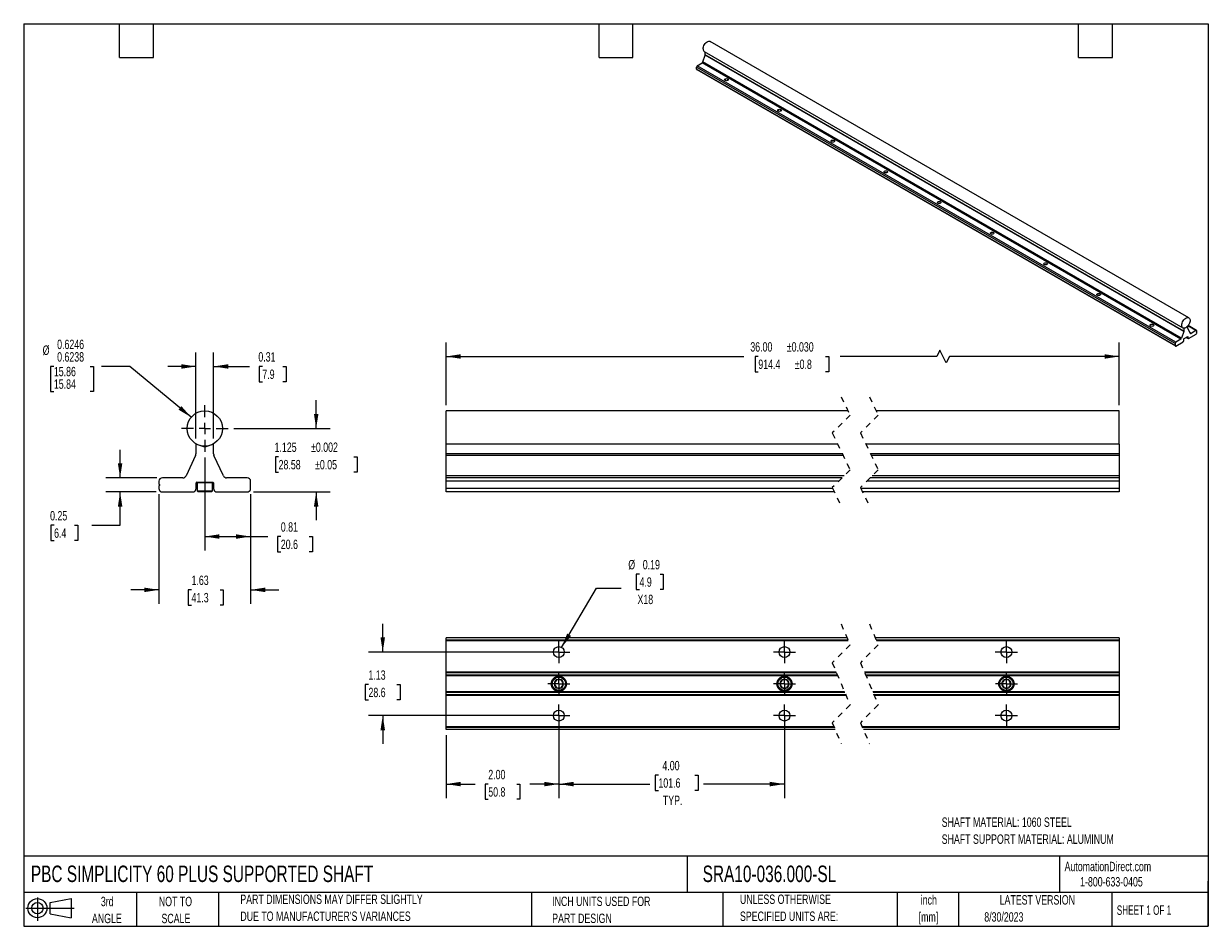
# Model space of a CAD drawing. Header units: inches. Extents: x 0.5 to 21.5, y 0.5 to 16.5.
import ezdxf

# ---------------------------------------------------------------- set-up
doc = ezdxf.new("R2010")
doc.units = ezdxf.units.IN
doc.header["$LTSCALE"] = 2
doc.header["$MEASUREMENT"] = 0
doc.linetypes.add('CENTERX2', pattern=[0.8, 0.5, -0.1, 0.1, -0.1])
doc.linetypes.add('HIDDEN', pattern=[0.075, 0.05, -0.025])
doc.layers.add('CENTER', color=40, linetype='CENTERX2')
doc.layers.add('SLD-DEFPOINTS', color=7, linetype='Continuous')
doc.layers.add('DIMENSIONS', color=140, linetype='Continuous', lineweight=25)
doc.layers.add('TEXT', color=140, linetype='Continuous', lineweight=25)
doc.styles.add('SLDTEXTSTYLE0', font='TXT', dxfattribs={"width": 0.7})
doc.styles.add('SLDTEXTSTYLE1', font='TXT', dxfattribs={"width": 0.65})
doc.dimstyles.new('SLDDIMSTYLE0', dxfattribs={"dimtxt": 0.169922, "dimasz": 0.26, "dimexe": 0, "dimexo": 0.0625, "dimgap": 0.04248, "dimtad": 0, "dimtih": 1, "dimtoh": 1, "dimrnd": 1e-09, "dimdsep": 46, "dimtxsty": 'SLDTEXTSTYLE0', "dimsah": 1, "dimcen": 0.09, "dimadec": 0, "dimazin": 2, "dimtfac": 1, "dimtofl": 0, "dimtmove": 0, "dimatfit": 3, "dimfxl": 0, "dimfrac": 2, "dimtolj": 1, "dimtzin": 12, "dimarcsym": 0})
doc.dimstyles.new('SLDDIMSTYLE1', dxfattribs={"dimtxt": 0.169922, "dimasz": 0.26, "dimexe": 0, "dimexo": 0.0625, "dimgap": 0.04248, "dimtad": 0, "dimtih": 1, "dimtoh": 1, "dimrnd": 1e-09, "dimzin": 12, "dimdsep": 46, "dimtxsty": 'SLDTEXTSTYLE0', "dimsah": 1, "dimcen": 0.09, "dimadec": 0, "dimazin": 3, "dimtfac": 1, "dimtmove": 0, "dimatfit": 0, "dimfxl": 0, "dimfrac": 2, "dimtolj": 1, "dimtzin": 12, "dimarcsym": 0})
doc.dimstyles.new('SLDDIMSTYLE2', dxfattribs={"dimtxt": 0.169922, "dimasz": 0.26, "dimexe": 0, "dimexo": 0.0625, "dimgap": 0.04248, "dimtad": 0, "dimtih": 1, "dimtoh": 1, "dimrnd": 1e-09, "dimdsep": 46, "dimtxsty": 'SLDTEXTSTYLE0', "dimsah": 1, "dimcen": 0.09, "dimadec": 0, "dimazin": 2, "dimtfac": 1, "dimtmove": 0, "dimatfit": 0, "dimfxl": 0, "dimfrac": 2, "dimtolj": 1, "dimtzin": 12, "dimarcsym": 0})
doc.dimstyles.new('SLDDIMSTYLE3', dxfattribs={"dimtxt": 0.169922, "dimasz": 0.26, "dimexe": 0, "dimexo": 0.0625, "dimgap": 0.04248, "dimtad": 0, "dimtih": 1, "dimtoh": 1, "dimdec": 3, "dimrnd": 1e-09, "dimzin": 12, "dimdsep": 46, "dimtxsty": 'SLDTEXTSTYLE0', "dimsah": 1, "dimcen": 0.09, "dimadec": 0, "dimazin": 3, "dimtol": 1, "dimtp": 0.002, "dimtm": 0.002, "dimtfac": 1, "dimtdec": 3, "dimtmove": 0, "dimatfit": 0, "dimfxl": 0, "dimfrac": 2, "dimtolj": 1, "dimarcsym": 0})
doc.dimstyles.new('SLDDIMSTYLE4', dxfattribs={"dimtxt": 0.169922, "dimasz": 0.26, "dimexe": 0, "dimexo": 0.0625, "dimgap": 0.04248, "dimtad": 0, "dimtih": 1, "dimtoh": 1, "dimdec": 4, "dimrnd": 1e-09, "dimzin": 0, "dimdsep": 46, "dimtxsty": 'SLDTEXTSTYLE0', "dimsah": 1, "dimcen": 0, "dimadec": 0, "dimazin": 0, "dimlim": 1, "dimtp": -0.0004, "dimtm": 0.0012, "dimtfac": 1, "dimtdec": 4, "dimtofl": 0, "dimtmove": 0, "dimatfit": 3, "dimfxl": 0, "dimfrac": 2, "dimtolj": 1, "dimtzin": 12, "dimarcsym": 0})
doc.dimstyles.new('SLDDIMSTYLE5', dxfattribs={"dimtxt": 0.169922, "dimasz": 0.26, "dimexe": 0, "dimexo": 0.0625, "dimgap": 0.04248, "dimtad": 0, "dimtih": 1, "dimtoh": 1, "dimrnd": 1e-09, "dimzin": 4, "dimdsep": 46, "dimtxsty": 'SLDTEXTSTYLE0', "dimsah": 1, "dimcen": 0.09, "dimadec": 0, "dimazin": 1, "dimtol": 1, "dimtp": 0.03, "dimtm": 0.03, "dimtfac": 1, "dimtdec": 3, "dimtofl": 0, "dimtmove": 0, "dimatfit": 3, "dimfxl": 0, "dimfrac": 2, "dimtolj": 1, "dimarcsym": 0})
doc.dimstyles.new('SLDDIMSTYLE6', dxfattribs={"dimtxt": 0.169922, "dimasz": 0.26, "dimexe": 0, "dimexo": 0.0625, "dimgap": 0.04248, "dimtad": 0, "dimtih": 1, "dimtoh": 1, "dimrnd": 1e-09, "dimzin": 4, "dimdsep": 46, "dimtxsty": 'SLDTEXTSTYLE0', "dimsah": 1, "dimcen": 0.09, "dimadec": 0, "dimazin": 1, "dimtfac": 1, "dimtofl": 0, "dimtmove": 0, "dimatfit": 3, "dimfxl": 0, "dimfrac": 2, "dimtolj": 1, "dimtzin": 12, "dimarcsym": 0})
doc.dimstyles.new('SLDDIMSTYLE7', dxfattribs={"dimtxt": 0.169922, "dimasz": 0.26, "dimexe": 0, "dimexo": 0.0625, "dimgap": 0.04248, "dimtad": 0, "dimtih": 1, "dimtoh": 1, "dimrnd": 1e-09, "dimdsep": 46, "dimtxsty": 'SLDTEXTSTYLE0', "dimsah": 1, "dimcen": 0, "dimadec": 0, "dimazin": 2, "dimtfac": 1, "dimtofl": 0, "dimtmove": 0, "dimatfit": 3, "dimfxl": 0, "dimfrac": 2, "dimtolj": 1, "dimtzin": 12, "dimarcsym": 0})

# ---------------------------------------------------------------- blocks, each defined once
blk = doc.blocks.new('Block11')
at = {"color": 7, "linetype": 'Continuous', "lineweight": 18}
for p, q in [((0, 0.227), (0.856, 0.227)), ((0.204, 0.418), (0.204, 0)), ((0.431, 0.328), (0.801, 0.396)), ((0.431, 0.126), (0.431, 0.328)), ((0.801, 0.396), (0.801, 0.058)), ((0.431, 0.126), (0.801, 0.058))]:
    blk.add_line(p, q, dxfattribs=at)
for radius in [0.169, 0.101]:
    blk.add_circle((0.204, 0.227), radius, dxfattribs=at)
blk = doc.blocks.new('Block12')
at = {"layer": 'SLD-DEFPOINTS'}
blk.add_blockref('Block11', (0, 0), dxfattribs=at)
blk = doc.blocks.new('SW_NOTE_0')
at = {"layer": 'TEXT', "color": 0, "char_height": 0.16667, "attachment_point": 1, "style": 'SLDTEXTSTYLE0'}
for s, insert in [('SHAFT MATERIAL: 1060 STEEL', (0, 0.215)), ('SHAFT SUPPORT MATERIAL: ALUMINUM', (0, -0.086))]:
    blk.add_mtext(s, dxfattribs=dict(at, insert=insert))
blk = doc.blocks.new('SW_NOTE_0_1')
at = {"layer": 'TEXT', "color": 0, "char_height": 0.1667, "attachment_point": 2, "style": 'SLDTEXTSTYLE0'}
for s, insert in [('inch', (0.25, 0.215)), ('[mm]', (0.244, -0.086))]:
    blk.add_mtext(s, dxfattribs=dict(at, insert=insert))
blk = doc.blocks.new('SW_NOTE_0_2')
at = {"layer": 'TEXT', "color": 0, "char_height": 0.16667, "attachment_point": 1, "style": 'SLDTEXTSTYLE0'}
for s, insert in [('UNLESS OTHERWISE', (0, 0.215)), ('SPECIFIED UNITS ARE:', (0, -0.086))]:
    blk.add_mtext(s, dxfattribs=dict(at, insert=insert))
blk = doc.blocks.new('SW_NOTE_0_3')
at = {"layer": 'TEXT', "color": 0, "char_height": 0.16667, "attachment_point": 1, "style": 'SLDTEXTSTYLE0'}
for s, insert in [('PART DIMENSIONS MAY DIFFER SLIGHTLY', (0, 0.215)), ("DUE TO MANUFACTURER'S VARIANCES", (0, -0.086))]:
    blk.add_mtext(s, dxfattribs=dict(at, insert=insert))
blk = doc.blocks.new('SW_NOTE_0_4')
at = {"layer": 'TEXT', "color": 0, "char_height": 0.1667, "attachment_point": 2, "style": 'SLDTEXTSTYLE0'}
for s, insert in [('NOT TO', (0.414, 0.215)), ('SCALE', (0.422, -0.086))]:
    blk.add_mtext(s, dxfattribs=dict(at, insert=insert))
blk = doc.blocks.new('SW_NOTE_0_5')
at = {"layer": 'TEXT', "color": 0, "char_height": 0.1667, "attachment_point": 2, "style": 'SLDTEXTSTYLE0'}
for s, insert in [('3rd', (0.182, 0.215)), ('ANGLE', (0.175, -0.086))]:
    blk.add_mtext(s, dxfattribs=dict(at, insert=insert))
blk = doc.blocks.new('SW_NOTE_0_6')
at = {"layer": 'TEXT', "color": 0, "char_height": 0.16667, "attachment_point": 1, "style": 'SLDTEXTSTYLE0'}
for s, insert in [('INCH UNITS USED FOR', (0, 0.215)), ('PART DESIGN', (0, -0.086))]:
    blk.add_mtext(s, dxfattribs=dict(at, insert=insert))
blk = doc.blocks.new('_D')
at = {"layer": 'DIMENSIONS'}
for p, q in [((3.711, 8.812), (3.711, 7.159)), ((4.523, 8.159), (4.523, 7.159)), ((3.711, 7.409), (4.523, 7.409)), ((4.523, 7.409), (4.828, 7.409)), ((5.058, 7.409), (5.001, 7.409)), ((5.001, 7.409), (5.001, 7.139)), ((5.563, 7.409), (5.62, 7.409)), ((5.62, 7.409), (5.62, 7.139)), ((5.001, 7.139), (5.058, 7.139)), ((5.62, 7.139), (5.563, 7.139))]:
    blk.add_line(p, q, dxfattribs=at)
for points in [[(3.711, 7.409), (3.971, 7.369), (3.971, 7.449)], [(4.523, 7.409), (4.263, 7.449), (4.263, 7.369)]]:
    blk.add_solid(points, dxfattribs=at)
at = {"layer": 'DIMENSIONS', "char_height": 0.1667, "attachment_point": 1, "style": 'SLDTEXTSTYLE0'}
for s, insert in [('0.81', (5.058, 7.662)), ('20.6', (5.058, 7.354))]:
    blk.add_mtext(s, dxfattribs=dict(at, insert=insert))
blk = doc.blocks.new('_D_1')
at = {"layer": 'DIMENSIONS'}
for p, q in [((2.898, 8.159), (2.898, 6.214)), ((4.523, 8.159), (4.523, 6.214)), ((2.898, 6.464), (2.398, 6.464)), ((3.475, 6.464), (3.418, 6.464)), ((3.418, 6.464), (3.418, 6.194)), ((3.98, 6.464), (4.037, 6.464)), ((4.037, 6.464), (4.037, 6.194)), ((4.523, 6.464), (5.023, 6.464)), ((3.418, 6.194), (3.475, 6.194)), ((4.037, 6.194), (3.98, 6.194))]:
    blk.add_line(p, q, dxfattribs=at)
for points in [[(2.898, 6.464), (2.638, 6.504), (2.638, 6.424)], [(4.523, 6.464), (4.783, 6.424), (4.783, 6.504)]]:
    blk.add_solid(points, dxfattribs=at)
at = {"layer": 'DIMENSIONS', "char_height": 0.1667, "attachment_point": 1, "style": 'SLDTEXTSTYLE0'}
for s, insert in [('1.63', (3.475, 6.717)), ('41.3', (3.475, 6.409))]:
    blk.add_mtext(s, dxfattribs=dict(at, insert=insert))
blk = doc.blocks.new('_D_2')
at = {"layer": 'DIMENSIONS'}
for p, q in [((2.209, 8.449), (2.209, 8.949)), ((2.858, 8.449), (1.959, 8.449)), ((2.848, 8.199), (1.959, 8.199)), ((2.209, 7.608), (2.209, 8.199)), ((1.039, 7.608), (0.982, 7.608)), ((0.982, 7.608), (0.982, 7.338)), ((1.403, 7.608), (1.46, 7.608)), ((1.46, 7.608), (1.46, 7.338)), ((1.709, 7.608), (2.209, 7.608)), ((0.982, 7.338), (1.039, 7.338)), ((1.46, 7.338), (1.403, 7.338))]:
    blk.add_line(p, q, dxfattribs=at)
for points in [[(2.209, 8.449), (2.249, 8.709), (2.169, 8.709)], [(2.209, 8.199), (2.169, 7.939), (2.249, 7.939)]]:
    blk.add_solid(points, dxfattribs=at)
at = {"layer": 'DIMENSIONS', "char_height": 0.1667, "attachment_point": 1, "style": 'SLDTEXTSTYLE0'}
for s, insert in [('0.25', (0.968, 7.861)), ('6.4', (1.039, 7.553))]:
    blk.add_mtext(s, dxfattribs=dict(at, insert=insert))
blk = doc.blocks.new('_D_3')
at = {"layer": 'DIMENSIONS'}
for p, q in [((5.685, 9.324), (5.685, 9.824)), ((4.223, 9.324), (5.935, 9.324)), ((5.019, 8.823), (4.961, 8.823)), ((4.961, 8.823), (4.961, 8.553)), ((6.352, 8.823), (6.409, 8.823)), ((6.409, 8.823), (6.409, 8.553)), ((4.961, 8.553), (5.019, 8.553)), ((6.409, 8.553), (6.352, 8.553)), ((4.574, 8.199), (5.935, 8.199)), ((5.685, 8.199), (5.685, 7.699))]:
    blk.add_line(p, q, dxfattribs=at)
for points in [[(5.685, 9.324), (5.725, 9.584), (5.645, 9.584)], [(5.685, 8.199), (5.645, 7.939), (5.725, 7.939)]]:
    blk.add_solid(points, dxfattribs=at)
at = {"layer": 'DIMENSIONS', "char_height": 0.1667, "attachment_point": 1, "style": 'SLDTEXTSTYLE0'}
for s, insert in [('1.125', (4.948, 9.076)), ('±0.002', (5.594, 9.076)), ('28.58', (5.019, 8.767)), ('±0.05', (5.665, 8.767))]:
    blk.add_mtext(s, dxfattribs=dict(at, insert=insert))
blk = doc.blocks.new('_D_4')
at = {"layer": 'DIMENSIONS'}
for p, q in [((3.554, 9.149), (3.554, 10.674)), ((3.867, 9.149), (3.867, 10.674)), ((3.554, 10.424), (3.054, 10.424)), ((3.867, 10.424), (4.501, 10.424)), ((4.731, 10.424), (4.674, 10.424)), ((4.674, 10.424), (4.674, 10.154)), ((5.094, 10.424), (5.152, 10.424)), ((5.152, 10.424), (5.152, 10.154)), ((4.674, 10.154), (4.731, 10.154)), ((5.152, 10.154), (5.094, 10.154))]:
    blk.add_line(p, q, dxfattribs=at)
for points in [[(3.554, 10.424), (3.294, 10.464), (3.294, 10.384)], [(3.867, 10.424), (4.127, 10.384), (4.127, 10.464)]]:
    blk.add_solid(points, dxfattribs=at)
at = {"layer": 'DIMENSIONS', "char_height": 0.1667, "attachment_point": 1, "style": 'SLDTEXTSTYLE0'}
for s, insert in [('0.31', (4.66, 10.677)), ('7.9', (4.731, 10.369))]:
    blk.add_mtext(s, dxfattribs=dict(at, insert=insert))
blk = doc.blocks.new('_D_5')
at = {"layer": 'DIMENSIONS'}
for p, q in [((1.035, 10.424), (0.978, 10.424)), ((0.978, 10.424), (0.978, 9.98)), ((1.681, 10.424), (1.738, 10.424)), ((1.738, 10.424), (1.738, 9.98)), ((2.38, 10.424), (1.88, 10.424)), ((3.47, 9.524), (2.38, 10.424)), ((0.978, 9.98), (1.035, 9.98)), ((1.738, 9.98), (1.681, 9.98))]:
    blk.add_line(p, q, dxfattribs=at)
blk.add_solid([(3.47, 9.524), (3.295, 9.72), (3.244, 9.658)], dxfattribs=at)
at = {"layer": 'DIMENSIONS', "char_height": 0.1667, "attachment_point": 1, "style": 'SLDTEXTSTYLE0'}
for s, insert in [('%%c', (0.836, 10.796)), ('0.6246', (1.093, 10.899)), ('0.6238', (1.093, 10.677)), ('15.86', (1.035, 10.417)), ('15.84', (1.035, 10.195))]:
    blk.add_mtext(s, dxfattribs=dict(at, insert=insert))
blk = doc.blocks.new('SW_CENTERMARKSYMBOL_0')
at = {"layer": 'CENTER', "color": 0}
for p, q in [((0, 0.2), (0, 0.4125)), ((-0.2, 0), (-0.4125, 0)), ((0, 0), (-0.1, 0)), ((0, 0), (0, 0.1)), ((0, 0), (0, -0.1)), ((0, 0), (0.1, 0)), ((0.2, 0), (0.4125, 0)), ((0, -0.2), (0, -0.4125))]:
    blk.add_line(p, q, dxfattribs=at)
blk = doc.blocks.new('_D_6')
at = {"layer": 'DIMENSIONS'}
for p, q in [((7.987, 9.737), (7.987, 10.851)), ((16.743, 10.712), (16.688, 10.601)), ((16.855, 10.49), (16.743, 10.712)), ((19.921, 9.737), (19.921, 10.851)), ((7.987, 10.601), (13.265, 10.601)), ((13.523, 10.601), (13.466, 10.601)), ((13.466, 10.601), (13.466, 10.331)), ((14.714, 10.601), (14.771, 10.601)), ((14.771, 10.601), (14.771, 10.331)), ((16.688, 10.601), (14.972, 10.601)), ((16.91, 10.601), (16.855, 10.49)), ((19.921, 10.601), (16.91, 10.601)), ((13.466, 10.331), (13.523, 10.331)), ((14.771, 10.331), (14.714, 10.331))]:
    blk.add_line(p, q, dxfattribs=at)
for points in [[(7.987, 10.601), (8.247, 10.561), (8.247, 10.641)], [(19.921, 10.601), (19.661, 10.641), (19.661, 10.561)]]:
    blk.add_solid(points, dxfattribs=at)
at = {"layer": 'DIMENSIONS', "char_height": 0.1667, "attachment_point": 1, "style": 'SLDTEXTSTYLE0'}
for s, insert in [('36.00', (13.381, 10.854)), ('±0.030', (14.028, 10.854)), ('914.4', (13.523, 10.546)), ('±0.8', (14.169, 10.546))]:
    blk.add_mtext(s, dxfattribs=dict(at, insert=insert))
blk = doc.blocks.new('_D_7')
at = {"layer": 'DIMENSIONS'}
for p, q in [((6.865, 5.361), (6.865, 5.861)), ((9.887, 5.361), (6.615, 5.361)), ((6.612, 4.784), (6.555, 4.784)), ((6.555, 4.784), (6.555, 4.514)), ((7.117, 4.784), (7.174, 4.784)), ((7.174, 4.784), (7.174, 4.514)), ((6.555, 4.514), (6.612, 4.514)), ((7.174, 4.514), (7.117, 4.514)), ((9.887, 4.236), (6.615, 4.236)), ((6.865, 4.236), (6.865, 3.736))]:
    blk.add_line(p, q, dxfattribs=at)
for points in [[(6.865, 5.361), (6.905, 5.621), (6.825, 5.621)], [(6.865, 4.236), (6.825, 3.976), (6.905, 3.976)]]:
    blk.add_solid(points, dxfattribs=at)
at = {"layer": 'DIMENSIONS', "char_height": 0.1667, "attachment_point": 1, "style": 'SLDTEXTSTYLE0'}
for s, insert in [('1.13', (6.612, 5.037)), ('28.6', (6.612, 4.729))]:
    blk.add_mtext(s, dxfattribs=dict(at, insert=insert))
blk = doc.blocks.new('_D_8')
at = {"layer": 'DIMENSIONS'}
for p, q in [((7.987, 3.886), (7.987, 2.771)), ((9.987, 3.939), (9.987, 2.771)), ((7.987, 3.021), (8.505, 3.021)), ((8.736, 3.021), (8.679, 3.021)), ((8.679, 3.021), (8.679, 2.751)), ((9.241, 3.021), (9.298, 3.021)), ((9.298, 3.021), (9.298, 2.751)), ((9.987, 3.021), (9.471, 3.021)), ((8.679, 2.751), (8.736, 2.751)), ((9.298, 2.751), (9.241, 2.751))]:
    blk.add_line(p, q, dxfattribs=at)
for points in [[(7.987, 3.021), (8.247, 2.981), (8.247, 3.061)], [(9.987, 3.021), (9.727, 3.061), (9.727, 2.981)]]:
    blk.add_solid(points, dxfattribs=at)
at = {"layer": 'DIMENSIONS', "char_height": 0.1667, "attachment_point": 1, "style": 'SLDTEXTSTYLE0'}
for s, insert in [('2.00', (8.736, 3.273)), ('50.8', (8.736, 2.965))]:
    blk.add_mtext(s, dxfattribs=dict(at, insert=insert))
blk = doc.blocks.new('_D_9')
at = {"layer": 'DIMENSIONS'}
for p, q in [((9.987, 4.136), (9.987, 2.771)), ((13.987, 4.136), (13.987, 2.771)), ((11.752, 3.18), (11.695, 3.18)), ((11.695, 3.18), (11.695, 2.909)), ((12.398, 3.18), (12.456, 3.18)), ((12.456, 3.18), (12.456, 2.909)), ((9.987, 3.021), (11.6, 3.021)), ((13.987, 3.021), (12.551, 3.021)), ((11.695, 2.909), (11.752, 2.909)), ((12.456, 2.909), (12.398, 2.909))]:
    blk.add_line(p, q, dxfattribs=at)
for points in [[(9.987, 3.021), (10.247, 2.981), (10.247, 3.061)], [(13.987, 3.021), (13.727, 3.061), (13.727, 2.981)]]:
    blk.add_solid(points, dxfattribs=at)
at = {"layer": 'DIMENSIONS', "char_height": 0.1667, "attachment_point": 1, "style": 'SLDTEXTSTYLE0'}
for s, insert in [('4.00', (11.823, 3.432)), ('101.6', (11.752, 3.124)), ('TYP.', (11.831, 2.816))]:
    blk.add_mtext(s, dxfattribs=dict(at, insert=insert))
blk = doc.blocks.new('_D_10')
at = {"layer": 'DIMENSIONS'}
for p, q in [((11.417, 6.741), (11.36, 6.741)), ((11.36, 6.741), (11.36, 6.471)), ((11.781, 6.741), (11.838, 6.741)), ((11.838, 6.741), (11.838, 6.471)), ((10.036, 5.444), (10.655, 6.495)), ((10.655, 6.495), (11.093, 6.495)), ((11.36, 6.471), (11.417, 6.471)), ((11.838, 6.471), (11.781, 6.471))]:
    blk.add_line(p, q, dxfattribs=at)
blk.add_solid([(10.036, 5.444), (10.203, 5.648), (10.134, 5.689)], dxfattribs=at)
at = {"layer": 'DIMENSIONS', "char_height": 0.1667, "attachment_point": 1, "style": 'SLDTEXTSTYLE0'}
for s, insert in [('%%c', (11.218, 6.994)), ('0.19', (11.475, 6.994)), ('4.9', (11.417, 6.686)), ('X18', (11.381, 6.378))]:
    blk.add_mtext(s, dxfattribs=dict(at, insert=insert))
blk = doc.blocks.new('SW_CENTERMARKSYMBOL_1')
at = {"layer": 'CENTER', "color": 0}
for p, q in [((-0.1, 0), (-0.194, 0)), ((0, 0), (-0.1, 0)), ((0, 0.1), (0, 0.194)), ((0, 0), (0, 0.1)), ((0, 0), (0, -0.1)), ((0, 0), (0.1, 0)), ((0.1, 0), (0.194, 0)), ((0, -0.1), (0, -0.194))]:
    blk.add_line(p, q, dxfattribs=at)
blk = doc.blocks.new('SW_CENTERMARKSYMBOL_2')
at = {"layer": 'CENTER', "color": 0}
for p, q in [((-0.1, 0), (-0.194, 0)), ((0, 0), (-0.1, 0)), ((0, 0.1), (0, 0.194)), ((0, 0), (0, 0.1)), ((0, 0), (0, -0.1)), ((0, 0), (0.1, 0)), ((0.1, 0), (0.194, 0)), ((0, -0.1), (0, -0.194))]:
    blk.add_line(p, q, dxfattribs=at)
blk = doc.blocks.new('SW_CENTERMARKSYMBOL_3')
at = {"layer": 'CENTER', "color": 0}
for p, q in [((-0.1, 0), (-0.194, 0)), ((0, 0), (-0.1, 0)), ((0, 0.1), (0, 0.194)), ((0, 0), (0, 0.1)), ((0, 0), (0, -0.1)), ((0, 0), (0.1, 0)), ((0.1, 0), (0.194, 0)), ((0, -0.1), (0, -0.194))]:
    blk.add_line(p, q, dxfattribs=at)
blk = doc.blocks.new('SW_CENTERMARKSYMBOL_4')
at = {"layer": 'CENTER', "color": 0}
for p, q in [((-0.1, 0), (-0.197, 0)), ((0, 0), (-0.1, 0)), ((0, 0.1), (0, 0.197)), ((0, 0), (0, 0.1)), ((0, 0), (0, -0.1)), ((0, 0), (0.1, 0)), ((0.1, 0), (0.197, 0)), ((0, -0.1), (0, -0.197))]:
    blk.add_line(p, q, dxfattribs=at)
blk = doc.blocks.new('SW_CENTERMARKSYMBOL_5')
at = {"layer": 'CENTER', "color": 0}
for p, q in [((-0.1, 0), (-0.197, 0)), ((0, 0), (-0.1, 0)), ((0, 0.1), (0, 0.197)), ((0, 0), (0, 0.1)), ((0, 0), (0, -0.1)), ((0, 0), (0.1, 0)), ((0.1, 0), (0.197, 0)), ((0, -0.1), (0, -0.197))]:
    blk.add_line(p, q, dxfattribs=at)
blk = doc.blocks.new('SW_CENTERMARKSYMBOL_6')
at = {"layer": 'CENTER', "color": 0}
for p, q in [((-0.1, 0), (-0.197, 0)), ((0, 0), (-0.1, 0)), ((0, 0.1), (0, 0.197)), ((0, 0), (0, 0.1)), ((0, 0), (0, -0.1)), ((0, 0), (0.1, 0)), ((0.1, 0), (0.197, 0)), ((0, -0.1), (0, -0.197))]:
    blk.add_line(p, q, dxfattribs=at)
blk = doc.blocks.new('SW_CENTERMARKSYMBOL_7')
at = {"layer": 'CENTER', "color": 0}
for p, q in [((-0.1, 0), (-0.197, 0)), ((0, 0), (-0.1, 0)), ((0, 0.1), (0, 0.197)), ((0, 0), (0, 0.1)), ((0, 0), (0, -0.1)), ((0, 0), (0.1, 0)), ((0.1, 0), (0.197, 0)), ((0, -0.1), (0, -0.197))]:
    blk.add_line(p, q, dxfattribs=at)
blk = doc.blocks.new('SW_CENTERMARKSYMBOL_8')
at = {"layer": 'CENTER', "color": 0}
for p, q in [((-0.1, 0), (-0.197, 0)), ((0, 0), (-0.1, 0)), ((0, 0.1), (0, 0.197)), ((0, 0), (0, 0.1)), ((0, 0), (0, -0.1)), ((0, 0), (0.1, 0)), ((0.1, 0), (0.197, 0)), ((0, -0.1), (0, -0.197))]:
    blk.add_line(p, q, dxfattribs=at)
blk = doc.blocks.new('SW_CENTERMARKSYMBOL_9')
at = {"layer": 'CENTER', "color": 0}
for p, q in [((-0.1, 0), (-0.197, 0)), ((0, 0), (-0.1, 0)), ((0, 0.1), (0, 0.197)), ((0, 0), (0, 0.1)), ((0, 0), (0, -0.1)), ((0, 0), (0.1, 0)), ((0.1, 0), (0.197, 0)), ((0, -0.1), (0, -0.197))]:
    blk.add_line(p, q, dxfattribs=at)

msp = doc.modelspace()

# ---------------------------------------------------------------- linework, layer by layer
for p, q in [((21.1551, 11.28665), (12.66982, 16.1851)), ((12.56566, 16.00467), (21.05094, 11.10622)), ((12.58091, 15.95065), (12.58091, 15.99587)), ((12.44037, 15.75434), (12.52654, 15.80408)), ((20.92566, 10.85589), (12.44037, 15.75434)), ((21.01182, 10.90563), (12.52654, 15.80408)), ((12.53989, 15.82161), (12.57953, 15.94266)), ((21.02517, 10.92316), (12.53989, 15.82161)), ((21.06481, 11.04421), (12.57953, 15.94266)), ((21.06619, 11.0522), (12.58091, 15.95065)), ((20.91151, 10.83139), (12.42623, 15.72984)), ((12.42623, 15.69446), (12.42623, 15.72984)), ((20.91151, 10.79601), (12.42623, 15.69446)), ((12.43038, 15.6853), (20.91566, 10.78685)), ((21.13985, 11.14266), (21.10302, 11.10592)), ((21.13985, 11.14266), (21.13909, 11.1431)), ((21.13985, 11.09472), (21.13985, 11.14266)), ((21.28039, 11.06067), (21.13985, 11.1418)), ((21.29039, 11.06166), (21.1423, 11.14715)), ((21.06481, 11.04421), (21.02517, 10.92316)), ((21.06619, 11.10014), (21.06314, 11.1019)), ((21.10302, 11.10592), (21.06619, 11.10014)), ((21.06619, 11.10014), (21.06619, 11.0522)), ((21.07002, 10.91854), (21.13602, 10.95664)), ((21.10302, 11.10592), (21.09813, 11.10875)), ((21.10682, 10.93979), (21.1437, 10.9185)), ((21.13956, 10.92766), (21.11268, 10.94317)), ((21.13956, 10.9546), (21.13602, 10.95664)), ((21.13956, 10.9546), (21.13956, 10.92766)), ((21.18087, 11.01304), (21.14123, 11.08833)), ((21.1512, 10.91805), (21.28288, 10.99407)), ((21.19422, 11.01093), (21.17664, 11.02108)), ((21.28039, 11.06067), (21.19422, 11.01093)), ((21.28288, 10.99407), (21.28522, 10.9964)), ((21.29217, 11.03596), (21.29453, 11.03889)), ((21.29217, 11.03094), (21.29217, 11.03596)), ((21.29453, 11.03073), (21.29217, 11.03209)), ((21.29453, 11.03073), (21.29217, 11.03094)), ((21.29453, 11.03889), (21.29453, 11.0525)), ((21.29453, 11.01712), (21.29453, 11.03073)), ((20.91151, 10.83139), (20.91151, 10.79601)), ((20.92082, 10.78604), (20.92316, 10.7864)), ((20.92316, 10.7864), (21.05484, 10.86242)), ((21.01182, 10.90563), (20.92566, 10.85589)), ((21.05484, 10.86242), (21.05718, 10.86476)), ((21.06649, 10.88547), (21.06649, 10.91242)), ((21.14886, 10.91768), (21.1512, 10.91805)), ((15.11151, 9.63699), (7.98701, 9.63699)), ((7.98701, 9.32449), (7.98701, 9.63699)), ((19.92055, 9.63699), (15.61151, 9.63699)), ((19.92055, 9.32449), (19.92055, 9.63699)), ((7.98701, 9.04881), (7.98701, 9.32449)), ((19.92055, 9.04881), (19.92055, 9.32449)), ((3.71066, 8.99194), (3.55441, 9.04881)), ((3.55441, 9.04881), (3.55441, 8.87266)), ((3.86691, 9.04881), (3.71066, 8.99194)), ((3.86691, 8.87266), (3.86691, 9.04881)), ((14.92818, 9.04881), (7.98701, 9.04881)), ((7.98701, 8.87266), (7.98701, 9.04881)), ((19.92055, 9.04881), (15.42818, 9.04881)), ((19.92055, 9.04881), (19.92055, 8.87266)), ((3.54856, 8.84625), (3.38038, 8.48558)), ((3.62816, 9.02308), (3.62816, 9.02196)), ((3.79316, 9.02196), (3.79316, 9.02308)), ((4.04095, 8.48558), (3.87277, 8.84625)), ((15.01303, 8.87266), (7.98701, 8.87266)), ((7.98701, 8.84625), (7.98701, 8.87266)), ((15.02576, 8.84625), (7.98701, 8.84625)), ((7.98701, 8.48558), (7.98701, 8.84625)), ((19.92055, 8.87266), (15.51303, 8.87266)), ((19.92055, 8.84625), (15.52576, 8.84625)), ((19.92055, 8.87266), (19.92055, 8.84625)), ((19.92055, 8.84625), (19.92055, 8.48558)), ((3.32373, 8.44949), (2.95816, 8.44949)), ((4.46316, 8.44949), (4.0976, 8.44949)), ((15.04279, 8.48558), (7.98701, 8.48558)), ((7.98701, 8.44949), (7.98701, 8.48558)), ((7.98701, 8.38949), (7.98701, 8.44949)), ((15.0067, 8.44949), (7.98701, 8.44949)), ((19.92055, 8.44949), (15.5067, 8.44949)), ((19.92055, 8.48558), (15.54279, 8.48558)), ((19.92055, 8.48558), (19.92055, 8.44949)), ((19.92055, 8.44949), (19.92055, 8.38949)), ((2.89816, 8.38949), (2.89816, 8.33949)), ((2.89816, 8.33949), (2.90816, 8.33372)), ((2.90816, 8.31526), (2.89816, 8.30949)), ((2.89816, 8.30949), (2.89816, 8.25949)), ((2.90816, 8.33372), (2.90816, 8.31526)), ((2.93764, 8.20311), (2.94758, 8.19949)), ((2.94758, 8.19949), (3.50624, 8.19949)), ((3.50624, 8.19949), (3.51619, 8.20311)), ((3.55566, 8.25949), (3.55566, 8.35849)), ((3.57066, 8.37349), (3.85066, 8.37349)), ((3.58391, 8.36949), (3.57566, 8.36124)), ((3.57566, 8.36124), (3.57566, 8.22099)), ((3.84566, 8.36124), (3.57566, 8.36124)), ((3.57566, 8.22099), (3.59216, 8.20449)), ((3.57566, 8.22099), (3.84566, 8.22099)), ((3.58391, 8.36949), (3.83741, 8.36949)), ((3.82916, 8.20449), (3.59216, 8.20449)), ((3.62816, 8.37349), (3.62816, 8.36949)), ((3.79316, 8.36949), (3.79316, 8.37349)), ((3.82916, 8.20449), (3.84566, 8.22099)), ((3.84566, 8.36124), (3.83741, 8.36949)), ((3.84566, 8.22099), (3.84566, 8.36124)), ((3.86566, 8.35849), (3.86566, 8.25949)), ((3.90514, 8.20311), (3.91508, 8.19949)), ((3.91508, 8.19949), (4.47374, 8.19949)), ((4.47374, 8.19949), (4.48369, 8.20311)), ((4.52316, 8.25949), (4.52316, 8.38949)), ((14.9467, 8.38949), (7.98701, 8.38949)), ((7.98701, 8.25949), (7.98701, 8.38949)), ((7.98701, 8.20311), (7.98701, 8.25949)), ((14.84173, 8.25949), (7.98701, 8.25949)), ((14.8689, 8.20311), (7.98701, 8.20311)), ((7.98701, 8.19949), (7.98701, 8.20311)), ((14.87064, 8.19949), (7.98701, 8.19949)), ((19.92055, 8.25949), (15.34173, 8.25949)), ((19.92055, 8.20311), (15.3689, 8.20311)), ((19.92055, 8.19949), (15.37064, 8.19949)), ((19.92055, 8.38949), (15.4467, 8.38949)), ((19.92055, 8.38949), (19.92055, 8.25949)), ((19.92055, 8.25949), (19.92055, 8.20311)), ((19.92055, 8.20311), (19.92055, 8.19949)), ((15.09641, 5.61093), (7.98701, 5.61093)), ((7.98701, 5.57145), (7.98701, 5.61093)), ((15.11304, 5.57145), (7.98701, 5.57145)), ((7.98701, 5.56151), (7.98701, 5.57145)), ((15.11723, 5.56151), (7.98701, 5.56151)), ((7.98701, 5.00285), (7.98701, 5.56151)), ((19.92055, 5.61093), (15.59641, 5.61093)), ((19.92055, 5.57145), (15.61304, 5.57145)), ((19.92055, 5.56151), (15.61723, 5.56151)), ((19.92055, 5.61093), (19.92055, 5.57145)), ((19.92055, 5.57145), (19.92055, 5.56151)), ((19.92055, 5.56151), (19.92055, 5.00285)), ((14.90495, 5.00285), (7.98701, 5.00285)), ((7.98701, 4.99291), (7.98701, 5.00285)), ((14.90914, 4.99291), (7.98701, 4.99291)), ((7.98701, 4.95343), (7.98701, 4.99291)), ((14.92577, 4.95343), (7.98701, 4.95343)), ((7.98701, 4.93843), (7.98701, 4.95343)), ((14.93209, 4.93843), (7.98701, 4.93843)), ((7.98701, 4.65843), (7.98701, 4.93843)), ((10.02771, 4.86893), (9.9463, 4.86893)), ((14.02771, 4.86893), (13.94631, 4.86893)), ((19.92055, 5.00285), (15.40495, 5.00285)), ((19.92055, 4.99291), (15.40914, 4.99291)), ((19.92055, 4.95343), (15.42577, 4.95343)), ((19.92055, 4.93843), (15.43209, 4.93843)), ((17.96125, 4.86893), (17.87985, 4.86893)), ((19.92055, 5.00285), (19.92055, 4.99291)), ((19.92055, 4.99291), (19.92055, 4.95343)), ((19.92055, 4.95343), (19.92055, 4.93843)), ((19.92055, 4.93843), (19.92055, 4.65843)), ((15.05006, 4.65843), (7.98701, 4.65843)), ((7.98701, 4.64343), (7.98701, 4.65843)), ((15.05638, 4.64343), (7.98701, 4.64343)), ((7.98701, 4.60395), (7.98701, 4.64343)), ((9.9463, 4.72793), (10.02771, 4.72793)), ((13.94631, 4.72793), (14.02771, 4.72793)), ((19.92055, 4.65843), (15.55006, 4.65843)), ((19.92055, 4.64343), (15.55638, 4.64343)), ((17.87985, 4.72793), (17.96125, 4.72793)), ((19.92055, 4.65843), (19.92055, 4.64343)), ((19.92055, 4.64343), (19.92055, 4.60395)), ((15.07302, 4.60395), (7.98701, 4.60395)), ((7.98701, 4.59401), (7.98701, 4.60395)), ((15.0772, 4.59401), (7.98701, 4.59401)), ((7.98701, 4.03535), (7.98701, 4.59401)), ((19.92055, 4.60395), (15.57302, 4.60395)), ((19.92055, 4.59401), (15.5772, 4.59401)), ((19.92055, 4.60395), (19.92055, 4.59401)), ((19.92055, 4.59401), (19.92055, 4.03535)), ((7.98701, 4.02541), (7.98701, 4.03535)), ((14.86492, 4.03535), (7.98701, 4.03535)), ((14.86911, 4.02541), (7.98701, 4.02541)), ((7.98701, 3.98593), (7.98701, 4.02541)), ((19.92055, 4.03535), (15.36492, 4.03535)), ((19.92055, 4.02541), (15.36911, 4.02541)), ((19.92055, 4.03535), (19.92055, 4.02541)), ((19.92055, 4.02541), (19.92055, 3.98593)), ((14.88574, 3.98593), (7.98701, 3.98593)), ((19.92055, 3.98593), (15.38574, 3.98593))]:
    msp.add_line(p, q)
at = {"color": 7, "linetype": 'HIDDEN', "lineweight": 18}
for p, q in [((14.99108, 9.88699), (15.14856, 9.5601)), ((15.49108, 9.88699), (15.64856, 9.5601)), ((15.14856, 9.5601), (14.83359, 9.24514)), ((15.64856, 9.5601), (15.33359, 9.24514)), ((14.83359, 9.24514), (15.14856, 8.59135)), ((15.33359, 9.24514), (15.64856, 8.59135)), ((15.14856, 8.59135), (14.83359, 8.27639)), ((15.64856, 8.59135), (15.33359, 8.27639)), ((14.83359, 8.27639), (14.99108, 7.94949)), ((15.33359, 8.27639), (15.49108, 7.94949)), ((14.99108, 5.86093), (15.14856, 5.48716)), ((15.49108, 5.86093), (15.64856, 5.48716)), ((15.14856, 5.48716), (14.83359, 5.1722)), ((15.64856, 5.48716), (15.33359, 5.1722)), ((14.83359, 5.1722), (15.14856, 4.42466)), ((15.33359, 5.1722), (15.64856, 4.42466)), ((15.14856, 4.42466), (14.83359, 4.1097)), ((15.64856, 4.42466), (15.33359, 4.1097)), ((14.83359, 4.1097), (14.99108, 3.73593)), ((15.33359, 4.1097), (15.49108, 3.73593))]:
    msp.add_line(p, q, dxfattribs=at)
at = {"flags": 128}
for points in [[(12.54408, 16.05236), (12.54581, 16.07164), (12.55089, 16.09201), (12.5591, 16.11251), (12.57006, 16.13218), (12.58324, 16.15012), (12.59804, 16.16547), (12.61375, 16.17752), (12.62966, 16.1857), (12.645, 16.18964), (12.65908, 16.18915), (12.66982, 16.1851)], [(12.97943, 15.52125), (12.98643, 15.5152), (12.9889, 15.50805), (12.98643, 15.50091), (12.97943, 15.49486), (12.96894, 15.49081), (12.95656, 15.48939), (12.94419, 15.49081), (12.9337, 15.49486), (12.92669, 15.50091), (12.92423, 15.50805), (12.92669, 15.5152), (12.9337, 15.52125), (12.94419, 15.5253), (12.95656, 15.52672), (12.96894, 15.5253), (12.97943, 15.52125)], [(13.92223, 14.97698), (13.92924, 14.97092), (13.93171, 14.96378), (13.92924, 14.95664), (13.92223, 14.95058), (13.91175, 14.94654), (13.89937, 14.94512), (13.887, 14.94654), (13.87651, 14.95058), (13.8695, 14.95664), (13.86704, 14.96378), (13.8695, 14.97092), (13.87651, 14.97698), (13.887, 14.98103), (13.89937, 14.98245), (13.91175, 14.98103), (13.92223, 14.97698)], [(14.86504, 14.43271), (14.87205, 14.42665), (14.87451, 14.41951), (14.87205, 14.41237), (14.86504, 14.40631), (14.85455, 14.40226), (14.84218, 14.40084), (14.82981, 14.40226), (14.81932, 14.40631), (14.81231, 14.41237), (14.80985, 14.41951), (14.81231, 14.42665), (14.81932, 14.43271), (14.82981, 14.43675), (14.84218, 14.43818), (14.85455, 14.43675), (14.86504, 14.43271)], [(15.80785, 13.88844), (15.81486, 13.88238), (15.81732, 13.87524), (15.81486, 13.86809), (15.80785, 13.86204), (15.79736, 13.85799), (15.78499, 13.85657), (15.77262, 13.85799), (15.76213, 13.86204), (15.75512, 13.86809), (15.75266, 13.87524), (15.75512, 13.88238), (15.76213, 13.88844), (15.77262, 13.89248), (15.78499, 13.8939), (15.79736, 13.89248), (15.80785, 13.88844)], [(16.75066, 13.34416), (16.75767, 13.33811), (16.76013, 13.33097), (16.75767, 13.32382), (16.75066, 13.31777), (16.74017, 13.31372), (16.7278, 13.3123), (16.71543, 13.31372), (16.70494, 13.31777), (16.69793, 13.32382), (16.69547, 13.33097), (16.69793, 13.33811), (16.70494, 13.34416), (16.71543, 13.34821), (16.7278, 13.34963), (16.74017, 13.34821), (16.75066, 13.34416)], [(17.69347, 12.79989), (17.70048, 12.79384), (17.70294, 12.78669), (17.70048, 12.77955), (17.69347, 12.77349), (17.68298, 12.76945), (17.67061, 12.76803), (17.65823, 12.76945), (17.64774, 12.77349), (17.64074, 12.77955), (17.63827, 12.78669), (17.64074, 12.79384), (17.64774, 12.79989), (17.65823, 12.80394), (17.67061, 12.80536), (17.68298, 12.80394), (17.69347, 12.79989)], [(18.63628, 12.25562), (18.64329, 12.24956), (18.64575, 12.24242), (18.64329, 12.23528), (18.63628, 12.22922), (18.62579, 12.22518), (18.61342, 12.22376), (18.60104, 12.22518), (18.59055, 12.22922), (18.58354, 12.23528), (18.58108, 12.24242), (18.58354, 12.24956), (18.59055, 12.25562), (18.60104, 12.25967), (18.61342, 12.26109), (18.62579, 12.25967), (18.63628, 12.25562)], [(19.57909, 11.71135), (19.5861, 11.70529), (19.58856, 11.69815), (19.5861, 11.69101), (19.57909, 11.68495), (19.5686, 11.6809), (19.55623, 11.67948), (19.54385, 11.6809), (19.53336, 11.68495), (19.52635, 11.69101), (19.52389, 11.69815), (19.52635, 11.70529), (19.53336, 11.71135), (19.54385, 11.71539), (19.55623, 11.71681), (19.5686, 11.71539), (19.57909, 11.71135)], [(20.5219, 11.16708), (20.52891, 11.16102), (20.53137, 11.15388), (20.52891, 11.14673), (20.5219, 11.14068), (20.51141, 11.13663), (20.49904, 11.13521), (20.48666, 11.13663), (20.47617, 11.14068), (20.46916, 11.14673), (20.4667, 11.15388), (20.46916, 11.16102), (20.47617, 11.16708), (20.48666, 11.17112), (20.49904, 11.17254), (20.51141, 11.17112), (20.5219, 11.16708)], [(21.02937, 11.15392), (21.03109, 11.17319), (21.03617, 11.19356), (21.04438, 11.21406), (21.05534, 11.23374), (21.06852, 11.25167), (21.08332, 11.26702), (21.09903, 11.27907), (21.11494, 11.28725), (21.13029, 11.29119), (21.14436, 11.2907), (21.1565, 11.2858), (21.16614, 11.27672), (21.17282, 11.26389), (21.17625, 11.24791), (21.17625, 11.22951), (21.17282, 11.20957), (21.16614, 11.18902), (21.1565, 11.16881), (21.14436, 11.1499), (21.13029, 11.13316), (21.11494, 11.11938), (21.09903, 11.1092), (21.08332, 11.10311), (21.06852, 11.10137), (21.05534, 11.10408), (21.04438, 11.11111), (21.03617, 11.12213), (21.03109, 11.13663), (21.02937, 11.15392)], [(21.13956, 10.92766), (21.13972, 10.92527), (21.14021, 10.92312), (21.14101, 10.92127), (21.14211, 10.91977), (21.14348, 10.91863), (21.14509, 10.91789), (21.1469, 10.91758), (21.14886, 10.91768)], [(20.91151, 10.79601), (20.91168, 10.79362), (20.91217, 10.79148), (20.91297, 10.78963), (20.91407, 10.78812), (20.91544, 10.78698), (20.91705, 10.78625), (20.91885, 10.78593), (20.92082, 10.78604)], [(9.9463, 4.86893), (9.92851, 4.83811), (9.91537, 4.81536), (9.9056, 4.79843)], [(10.06841, 4.79843), (10.05062, 4.82925), (10.03748, 4.852), (10.02771, 4.86893)], [(13.94631, 4.86893), (13.92851, 4.83811), (13.91538, 4.81536), (13.9056, 4.79843)], [(14.06841, 4.79843), (14.05062, 4.82925), (14.03748, 4.852), (14.02771, 4.86893)], [(17.87985, 4.86893), (17.86205, 4.83811), (17.84892, 4.81536), (17.83914, 4.79843)], [(18.00196, 4.79843), (17.98416, 4.82925), (17.97103, 4.852), (17.96125, 4.86893)], [(9.9056, 4.79843), (9.9234, 4.76761), (9.93653, 4.74486), (9.9463, 4.72793)], [(10.02771, 4.72793), (10.04551, 4.75875), (10.05864, 4.7815), (10.06841, 4.79843)], [(13.9056, 4.79843), (13.9234, 4.76761), (13.93653, 4.74486), (13.94631, 4.72793)], [(14.02771, 4.72793), (14.04551, 4.75875), (14.05864, 4.7815), (14.06841, 4.79843)], [(17.83914, 4.79843), (17.85694, 4.76761), (17.87007, 4.74486), (17.87985, 4.72793)], [(17.96125, 4.72793), (17.97905, 4.75875), (17.99218, 4.7815), (18.00196, 4.79843)]]:
    msp.add_lwpolyline(points, dxfattribs=at)
for centre, radius in [((3.71066, 9.32449), 0.3125), ((9.98701, 5.36093), 0.097), ((13.98701, 5.36093), 0.097), ((17.92055, 5.36093), 0.097), ((9.98701, 4.79843), 0.135), ((9.98701, 4.79843), 0.1185), ((13.98701, 4.79843), 0.135), ((13.98701, 4.79843), 0.1185), ((17.92055, 4.79843), 0.135), ((17.92055, 4.79843), 0.1185), ((9.98701, 4.23593), 0.097), ((13.98701, 4.23593), 0.097), ((17.92055, 4.23593), 0.097)]:
    msp.add_circle(centre, radius)
for centre, radius, start, end in [((12.59531, 16.04681), 0.05152, 173.81469, 234.87313), ((12.45694, 15.72844), 0.03074, 122.605478, 177.394522), ((12.50902, 15.83127), 0.03234, 302.79064, 342.620522), ((12.55494, 15.95102), 0.02597, 341.219357, 359.169698), ((12.43603, 15.69338), 0.00986, 173.705878, 234.981942), ((20.9943, 10.93282), 0.03234, 302.79064, 342.620522), ((21.04022, 11.05257), 0.02597, 341.219357, 359.169698), ((21.1374, 10.95495), 0.00218, 350.785963, 129.203285), ((21.1536, 11.09434), 0.01376, 178.431769, 205.935886), ((21.18846, 11.01776), 0.00893, 211.846142, 310.154633), ((21.28591, 11.0539), 0.00873, 350.785963, 129.203285), ((21.2633, 11.0187), 0.03127, 314.51925, 357.106913), ((20.94222, 10.83), 0.03074, 122.605478, 177.394522), ((21.03526, 10.88705), 0.03127, 314.51925, 357.106913), ((21.07416, 10.91207), 0.00768, 122.605478, 177.394522), ((3.49191, 8.87266), 0.0625, 335, 0), ((3.92941, 8.87266), 0.0625, 180, 205), ((2.95816, 8.38949), 0.06, 90, 180), ((3.32373, 8.51199), 0.0625, 270, 335), ((4.0976, 8.51199), 0.0625, 205, 270), ((4.46316, 8.38949), 0.06, 0, 90), ((2.95816, 8.25949), 0.06, 180, 250), ((3.49566, 8.25949), 0.06, 290, 0), ((3.57066, 8.35849), 0.015, 90, 180), ((3.85066, 8.35849), 0.015, 0, 90), ((3.92566, 8.25949), 0.06, 180, 250), ((4.46316, 8.25949), 0.06, 290, 0), ((9.98701, 4.79843), 0.08141, 120.000286, 180.000606), ((9.98701, 4.79843), 0.08141, 59.999911, 120.000089), ((9.98701, 4.79843), 0.0814, 359.998982, 60.001557), ((13.98701, 4.79843), 0.0814, 119.998443, 180.001018), ((13.98701, 4.79843), 0.08141, 59.999911, 120.000089), ((13.98701, 4.79843), 0.08141, 359.999394, 59.999714), ((17.92055, 4.79843), 0.0814, 119.998443, 180.001018), ((17.92055, 4.79843), 0.08141, 59.999911, 120.000089), ((17.92055, 4.79843), 0.08141, 359.999394, 59.999714), ((9.98701, 4.79843), 0.08141, 179.999394, 239.999714), ((9.98701, 4.79843), 0.08141, 239.999911, 300.000089), ((9.98701, 4.79843), 0.0814, 299.998443, 0.001018), ((13.98701, 4.79843), 0.0814, 179.998982, 240.001557), ((13.98701, 4.79843), 0.08141, 239.999911, 300.000089), ((13.98701, 4.79843), 0.08141, 300.000286, 0.000606), ((17.92055, 4.79843), 0.0814, 179.998982, 240.001557), ((17.92055, 4.79843), 0.08141, 239.999911, 300.000089), ((17.92055, 4.79843), 0.08141, 300.000286, 0.000606)]:
    msp.add_arc(centre, radius, start, end)
at = {"layer": 'TEXT'}
for p, q in [((0.5, 16.5), (21.5, 16.5)), ((0.5, 16.5), (0.5, 0.5)), ((2.2, 15.9), (2.2, 16.5)), ((2.8, 15.9), (2.8, 16.5)), ((10.7, 15.9), (10.7, 16.5)), ((11.3, 15.9), (11.3, 16.5)), ((19.2, 15.9), (19.2, 16.5)), ((19.8, 15.9), (19.8, 16.5)), ((21.5, 16.5), (21.5, 0.5)), ((2.2, 15.9), (2.8, 15.9)), ((10.7, 15.9), (11.3, 15.9)), ((19.2, 15.9), (19.8, 15.9)), ((21.5, 1.74221), (0.5, 1.74221)), ((12.26448, 1.74221), (12.26448, 1.1)), ((18.8642, 1.74221), (18.8642, 1.1)), ((21.5, 0.5), (21.5, 1.3)), ((21.5, 1.1), (0.5, 1.1)), ((2.5, 1.1), (2.5, 0.5)), ((3.95367, 1.1), (3.95367, 0.5)), ((9.49972, 1.1), (9.49972, 0.5)), ((12.89608, 1.1), (12.89608, 0.5)), ((15.98617, 1.1), (15.98617, 0.5)), ((17.07182, 1.1), (17.07182, 0.5)), ((19.79124, 1.1), (19.79124, 0.5)), ((0.5, 0.5), (21.5, 0.5))]:
    msp.add_line(p, q, dxfattribs=at)

# ---------------------------------------------------------------- block references
at = {"layer": 'CENTER'}
for name, p in [('SW_CENTERMARKSYMBOL_0', (3.71066, 9.32449)), ('SW_CENTERMARKSYMBOL_5', (9.98701, 5.36093)), ('SW_CENTERMARKSYMBOL_9', (13.98701, 5.36093)), ('SW_CENTERMARKSYMBOL_8', (17.92055, 5.36093)), ('SW_CENTERMARKSYMBOL_1', (9.98701, 4.79843)), ('SW_CENTERMARKSYMBOL_2', (13.98701, 4.79843)), ('SW_CENTERMARKSYMBOL_3', (17.92055, 4.79843)), ('SW_CENTERMARKSYMBOL_4', (9.98701, 4.23593)), ('SW_CENTERMARKSYMBOL_6', (13.98701, 4.23593)), ('SW_CENTERMARKSYMBOL_7', (17.92055, 4.23593))]:
    msp.add_blockref(name, p, dxfattribs=at)
at = {"layer": 'SLD-DEFPOINTS'}
msp.add_blockref('Block12', (0.53842, 0.59479), dxfattribs=at)
at = {"layer": 'TEXT'}
for name, p in [('SW_NOTE_0', (16.77361, 2.21444)), ('SW_NOTE_0_3', (4.3401, 0.84816)), ('SW_NOTE_0_2', (13.19747, 0.84816)), ('SW_NOTE_0_1', (16.2952, 0.83652)), ('SW_NOTE_0_5', (1.799, 0.80851)), ('SW_NOTE_0_4', (2.77616, 0.80851)), ('SW_NOTE_0_6', (9.86848, 0.81093))]:
    msp.add_blockref(name, p, dxfattribs=at)

# ---------------------------------------------------------------- texts
for s, insert, char_height, attachment_point, style in [('PBC SIMPLICITY 60 PLUS SUPPORTED SHAFT', (0.62722, 1.57626), 0.2916667, 1, 'SLDTEXTSTYLE0'), ('SRA10-036.000-SL', (12.53604, 1.57626), 0.2916667, 1, 'SLDTEXTSTYLE0'), ('AutomationDirect.com', (18.95236, 1.64382), 0.1666667, 1, 'SLDTEXTSTYLE0'), ('1-800-633-0405', (19.22768, 1.37299), 0.1666667, 1, 'SLDTEXTSTYLE0'), ('LATEST VERSION', (18.46867, 1.05228), 0.1666667, 2, 'SLDTEXTSTYLE0'), ('SHEET 1 OF 1', (19.87727, 0.8702), 0.1666667, 1, 'SLDTEXTSTYLE1'), ('8/30/2023', (17.52857, 0.74909), 0.166667, 1, 'SLDTEXTSTYLE0')]:
    msp.add_mtext(s, dxfattribs=dict(at, insert=insert, char_height=char_height, attachment_point=attachment_point, style=style))

# ---------------------------------------------------------------- dimensions: what is measured, and where the dimension line sits
at = {"layer": 'DIMENSIONS'}
dim = msp.add_diameter_dim_2p(p1=(3.95151, 9.12537), p2=(3.46982, 9.52361), dimstyle='SLDDIMSTYLE4', dxfattribs=at)
dim.commit()
dim.dimension.update_dxf_attribs({"geometry": '_D_5', "text_midpoint": (1.35816, 10.42439), "dimtype": 163})
dim = msp.add_linear_dim(base=(7.98701, 10.60081), p1=(19.92055, 9.63699), p2=(7.98701, 9.63699), text='36.00MAX', dimstyle='SLDDIMSTYLE5', dxfattribs=at)
dim.commit()
dim.dimension.update_dxf_attribs({"geometry": '_D_6', "text_midpoint": (14.1184, 10.60081), "dimtype": 160})
for base, p1, p2, angle, dimstyle, picture, middle in [((3.86691, 10.42439), (3.55441, 9.04881), (3.86691, 9.04881), 0, 'SLDDIMSTYLE2', '_D_4', (4.91269, 10.42439)), ((5.68502, 9.32449), (4.47374, 8.19949), (4.12316, 9.32449), 90, 'SLDDIMSTYLE3', '_D_3', (5.68502, 8.82269)), ((2.20891, 8.44949), (2.94758, 8.19949), (2.95816, 8.44949), 90, 'SLDDIMSTYLE2', '_D_2', (2.20891, 7.60819)), ((6.8645997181, 4.2359277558), (9.9870080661, 5.3609277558), (9.9870080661, 4.2359277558), 90, 'SLDDIMSTYLE1', '_D_7', (6.8645997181, 4.78441478)), ((9.98701, 3.02058), (7.98701, 3.98593), (9.98701, 4.03893), 0, 'SLDDIMSTYLE6', '_D_8', (8.98812, 3.02058))]:
    dim = msp.add_linear_dim(base=base, p1=p1, p2=p2, angle=angle, dimstyle=dimstyle, dxfattribs=at)
    dim.commit()
    dim.dimension.update_dxf_attribs({"geometry": picture, "text_midpoint": middle, "dimtype": 160})
for base, p1, p2, dimstyle, picture, middle in [((3.71066, 7.40896), (4.52316, 8.25949), (3.71066, 8.91199), 'SLDDIMSTYLE0', '_D', (5.31057, 7.40896)), ((2.8981645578, 6.4640815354), (4.5231645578, 8.2594907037), (2.8981645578, 8.2594907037), 'SLDDIMSTYLE1', '_D_1', (3.7275232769, 6.4640815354))]:
    dim = msp.add_linear_dim(base=base, p1=p1, p2=p2, dimstyle=dimstyle, dxfattribs=at)
    dim.commit()
    dim.dimension.update_dxf_attribs({"geometry": picture, "text_midpoint": middle, "dimtype": 160})
dim = msp.add_diameter_dim_2p(p1=(9.93774, 5.27737), p2=(10.03628, 5.44448), text='<>\\PX18', dimstyle='SLDDIMSTYLE7', dxfattribs=at)
dim.commit()
dim.dimension.update_dxf_attribs({"geometry": '_D_10', "text_midpoint": (11.59874, 6.60634), "dimtype": 163})
dim = msp.add_linear_dim(base=(13.98701, 3.02058), p1=(9.98701, 4.23593), p2=(13.98701, 4.23593), angle=0, text='<>\\PTYP.', dimstyle='SLDDIMSTYLE6', dxfattribs=at)
dim.commit()
dim.dimension.update_dxf_attribs({"geometry": '_D_9', "text_midpoint": (12.07532, 3.02058), "dimtype": 160})

doc.saveas('drawing.dxf')
